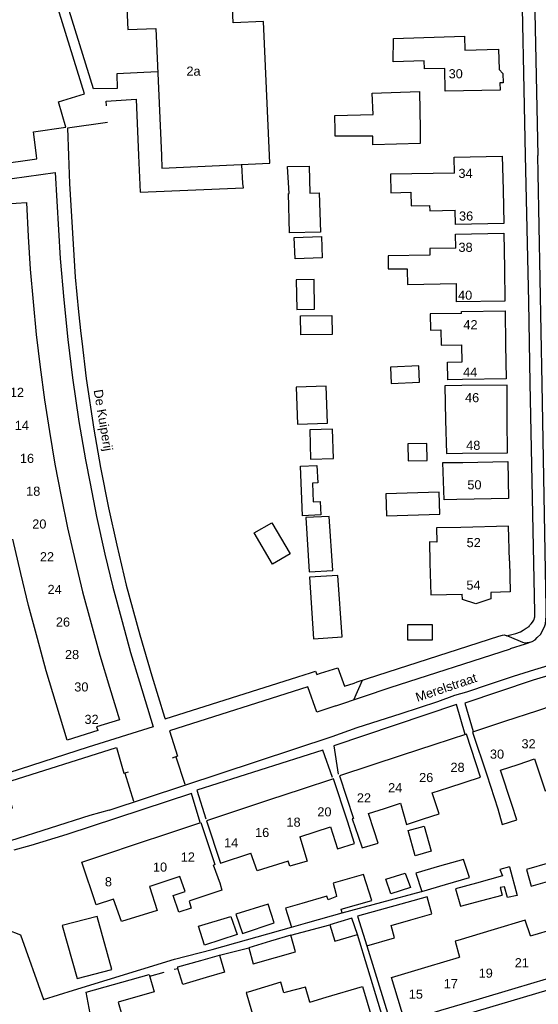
# Model space of a CAD drawing. Extents: x 158343 to 162498, y 431347 to 434500.
# Tile 46 of 61: x 158851 to 158936, y 433860 to 434022. Entities that reach past the tile are written whole.
import ezdxf

# ---------------------------------------------------------------- set-up
doc = ezdxf.new("R2010")
doc.units = 0
doc.header["$LTSCALE"] = 10
doc.header["$MEASUREMENT"] = 0
for name, color, linetype in [('44_plafonds', 8, 'CONTINUOUS'), ('47_binneninrichting', 8, 'CONTINUOUS'), ('HUISNUM', 7, 'CONTINUOUS'), ('STRNM', 7, 'CONTINUOUS')]:
    doc.layers.add(name, color=color, linetype=linetype)
doc.styles.add('Style-STANDARD', font='arial.ttf')

msp = doc.modelspace()

# ---------------------------------------------------------------- linework, layer by layer
at = {"layer": '44_plafonds', "flags": 128}
for points in [[(158892.16, 434000), (158891.18, 434022.06), (158886.2, 434021.84), (158885.69, 434033.48), (158885.27, 434033.46), (158884.85, 434042.73), (158867.89, 434041.98), (158868.84, 434020.71), (158873.45, 434020.91), (158874.38, 434000)], [(158930.62, 434011.96), (158930.1, 434011.95), (158930.13, 434010.72), (158921.1, 434010.56), (158921.03, 434014.3), (158917.71, 434014.24), (158917.65, 434015.59), (158912.51, 434015.42), (158912.56, 434019.23), (158924.27, 434019.61), (158924.3, 434017.33), (158929.89, 434017.51), (158929.99, 434014.15), (158930.59, 434013.5), (158930.62, 434011.96)], [(158902.99, 434004.06), (158902.95, 434006.57), (158909.22, 434006.72), (158909.09, 434010.24), (158916.86, 434010.54), (158916.95, 434004.34)], [(158916.95, 434004.34), (158916.98, 434001.96), (158909.2, 434001.76), (158909.17, 434003.2), (158903, 434003.16), (158902.99, 434004.06)], [(158874.38, 434000), (158874.47, 433997.93), (158892.22, 433998.72)], [(158892.22, 433998.72), (158892.16, 434000)], [(158922.63, 433997.1), (158922.57, 433999.71), (158930.49, 433999.88), (158930.61, 433994.32)], [(158895.39, 433993.72), (158895.15, 433998.17), (158898.68, 433998.21), (158898.84, 433993.8)], [(158922.63, 433997.1), (158912.08, 433996.94), (158912.16, 433993.86), (158915.46, 433993.93)], [(158898.84, 433993.8), (158900.36, 433993.84), (158900.57, 433987.36), (158895.44, 433987.27), (158895.29, 433993.72), (158895.39, 433993.72)], [(158915.46, 433993.93), (158915.51, 433991.69), (158918.53, 433991.74), (158918.58, 433990.91), (158922.76, 433990.97)], [(158930.61, 433994.32), (158930.73, 433988.81), (158922.81, 433988.65), (158922.76, 433990.97)], [(158848.75, 433992.02), (158852.16, 433992.24), (158852.47, 433986.65)], [(158922.84, 433984.76), (158922.81, 433987.07), (158930.75, 433987.2), (158930.84, 433981.39)], [(158852.47, 433986.65), (158852.77, 433981.28)], [(158896.38, 433982.96), (158896.26, 433986.48), (158900.75, 433986.64), (158900.87, 433983.12), (158896.38, 433982.96)], [(158922.84, 433984.76), (158918.55, 433984.68), (158918.57, 433983.58), (158911.68, 433983.49), (158911.71, 433981.33), (158914.84, 433981.34), (158914.84, 433981.18)], [(158852.77, 433981.28), (158853.26, 433975.91)], [(158914.84, 433981.18), (158914.91, 433978.75), (158922.93, 433978.92)], [(158930.84, 433981.39), (158930.92, 433976.01), (158922.98, 433975.88), (158922.93, 433978.92)], [(158899.52, 433979.57), (158896.59, 433979.52), (158896.66, 433974.64), (158899.6, 433974.68), (158899.52, 433979.57)], [(158853.26, 433975.91), (158853.76, 433970.54)], [(158923.78, 433974.01), (158918.61, 433973.91), (158918.68, 433971.25), (158920.4, 433971.28), (158920.45, 433968.79), (158923.86, 433968.84)], [(158923.78, 433974.01), (158923.78, 433974.32), (158930.94, 433974.42), (158931.03, 433968.85)], [(158897.34, 433970.47), (158897.3, 433973.62), (158902.46, 433973.68), (158902.5, 433970.53), (158897.34, 433970.47)], [(158853.76, 433970.54), (158854.45, 433965.15)], [(158923.86, 433968.74), (158923.86, 433968.84)], [(158923.9, 433966.05), (158923.86, 433968.74)], [(158931.03, 433968.85), (158931.11, 433963.22), (158923.94, 433963.11)], [(158923.94, 433963.11), (158921.55, 433963.09), (158921.46, 433965.96), (158923.9, 433966.05)], [(158854.45, 433965.15), (158855.13, 433959.79)], [(158912.08, 433965.13), (158912.2, 433962.45), (158916.88, 433962.67), (158916.75, 433965.35), (158912.08, 433965.13)], [(158896.59, 433961.83), (158896.81, 433955.76), (158901.73, 433955.93), (158901.51, 433962), (158896.59, 433961.83)], [(158923.86, 433962.14), (158921.01, 433962.07), (158921.16, 433956.44)], [(158931.32, 433956.52), (158931.27, 433962.19), (158923.86, 433962.14)], [(158855.13, 433959.79), (158855.98, 433954.55)], [(158921.16, 433956.44), (158921.31, 433950.96), (158923.94, 433951.01)], [(158923.94, 433951.01), (158931.35, 433951.07), (158931.32, 433956.52)], [(158855.98, 433954.55), (158856.86, 433949.17)], [(158902.56, 433954.93), (158898.82, 433954.83), (158898.95, 433950.03), (158902.7, 433950.13), (158902.56, 433954.93)], [(158914.92, 433952.52), (158914.99, 433949.71), (158918.12, 433949.78), (158918.06, 433952.59), (158914.92, 433952.52)], [(158923.02, 433943.35), (158920.95, 433943.31), (158920.7, 433949.44), (158923.99, 433949.46)], [(158923.99, 433949.46), (158931.39, 433949.6), (158931.51, 433943.52), (158923.02, 433943.35)], [(158856.86, 433949.17), (158857.9, 433943.85)], [(158897.63, 433940.68), (158897.26, 433948.83), (158899.99, 433948.96), (158900.12, 433946.09), (158899.23, 433946.05), (158899.37, 433942.98), (158900.52, 433943.04), (158900.62, 433940.82), (158897.63, 433940.68)], [(158911.34, 433944.28), (158911.45, 433940.69), (158920.21, 433940.96), (158920.1, 433944.56), (158911.34, 433944.28)], [(158857.9, 433943.85), (158858.91, 433938.69)], [(158902.62, 433931.67), (158902.02, 433940.58), (158898.18, 433940.4), (158898.69, 433931.46), (158902.62, 433931.67)], [(158858.91, 433938.69), (158860.18, 433933.27)], [(158895.58, 433934.41), (158892.67, 433932.71), (158889.66, 433937.85), (158892.58, 433939.55), (158895.58, 433934.41)], [(158923.65, 433938.78), (158919.68, 433938.71), (158919.71, 433936.35), (158918.5, 433936.37), (158918.58, 433932.94)], [(158931.67, 433933.28), (158931.54, 433938.97), (158923.65, 433938.78)], [(158851.26, 433931.18), (158849.94, 433936.84)], [(158860.18, 433933.27), (158861.38, 433928.16)], [(158931.67, 433933.28), (158931.79, 433928.14), (158928.59, 433928.07), (158928.61, 433927.02), (158926.15, 433926.2), (158923.92, 433926.91), (158923.9, 433927.78)], [(158918.58, 433932.94), (158918.71, 433927.69), (158923.9, 433927.78)], [(158852.48, 433925.92), (158851.26, 433931.18)], [(158903.41, 433930.88), (158898.75, 433930.56), (158899.44, 433920.43), (158904.11, 433920.74), (158903.41, 433930.88)], [(158861.38, 433928.16), (158862.8, 433922.96)], [(158853.96, 433920.49), (158852.48, 433925.92)], [(158862.8, 433922.96), (158864.23, 433917.72)], [(158914.89, 433922.72), (158914.87, 433920.24), (158919, 433920.24), (158919.02, 433922.72), (158914.89, 433922.72)], [(158855.4, 433915.17), (158853.96, 433920.49)], [(158864.23, 433917.72), (158865.82, 433912.48)], [(158857.05, 433909.72), (158855.4, 433915.17)], [(158865.82, 433912.48), (158867.46, 433907.09), (158863.7, 433905.93), (158863.91, 433905.33), (158858.85, 433903.77), (158857.05, 433909.72)], [(158941.27, 433910.27), (158936.27, 433908.6)], [(158936.27, 433908.6), (158930.83, 433906.8)], [(158930.83, 433906.8), (158925.61, 433905.06), (158927.94, 433898.04)], [(158921.71, 433895.97), (158926.89, 433897.66), (158924.59, 433904.72), (158919.25, 433902.97)], [(158919.25, 433902.97), (158914.01, 433901.26)], [(158914.01, 433901.26), (158908.86, 433899.58)], [(158908.86, 433899.58), (158903.67, 433897.89), (158905.98, 433890.84)], [(158930.19, 433898.79), (158933.09, 433899.76)], [(158933.09, 433899.76), (158935.8, 433900.65)], [(158935.8, 433900.65), (158937.53, 433895.4), (158940.43, 433896.36)], [(158927.94, 433898.04), (158929.78, 433892.42)], [(158932.06, 433893.17), (158930.19, 433898.79)], [(158905.04, 433890.42), (158904.97, 433890.59), (158902.72, 433897.4), (158897.39, 433895.64)], [(158918.97, 433895.08), (158921.71, 433895.97)], [(158897.39, 433895.64), (158892.16, 433893.91)], [(158917.53, 433890.79), (158920.08, 433891.62), (158918.97, 433895.08)], [(158892.16, 433893.91), (158886.92, 433892.17)], [(158911.1, 433892.51), (158913.71, 433893.36)], [(158913.71, 433893.36), (158914.75, 433889.89), (158917.53, 433890.79)], [(158929.78, 433892.42), (158930.46, 433889.85), (158932.89, 433890.65), (158932.06, 433893.17)], [(158886.92, 433892.17), (158881.8, 433890.48), (158884.11, 433883.49), (158889.1, 433885.15)], [(158908.48, 433891.65), (158911.1, 433892.51)], [(158909.43, 433888.83), (158908.48, 433891.65)], [(158875.59, 433888.43), (158880.88, 433890.2), (158883.2, 433883.26), (158882.96, 433883.18)], [(158899.71, 433888.66), (158902.23, 433889.49)], [(158902.23, 433889.49), (158903.37, 433885.86), (158906.16, 433886.76), (158905.04, 433890.42)], [(158905.98, 433890.84), (158905.77, 433890.81), (158906.76, 433887.96)], [(158916.17, 433884.72), (158915.02, 433888.85), (158917.61, 433889.58), (158918.77, 433885.45), (158916.17, 433884.72)], [(158870.28, 433886.66), (158875.59, 433888.43)], [(158897.18, 433887.82), (158898.36, 433883.81), (158895.52, 433882.99), (158895.22, 433883.83)], [(158897.18, 433887.82), (158899.71, 433888.66)], [(158906.76, 433887.96), (158907.44, 433886), (158910.08, 433886.77), (158909.43, 433888.83)], [(158865.06, 433884.91), (158870.28, 433886.66)], [(158872.41, 433879.65), (158873.67, 433875.69), (158867.79, 433873.9), (158866.52, 433877.6), (158863.62, 433876.62), (158861.29, 433883.65), (158865.06, 433884.91)], [(158895.22, 433883.83), (158890.14, 433882.22), (158889.1, 433885.15)], [(158884.08, 433880.03), (158884.11, 433880.04), (158882.96, 433883.18)], [(158920.16, 433882.99), (158916.24, 433881.87), (158917.23, 433878.84), (158921.17, 433879.98)], [(158921.17, 433879.98), (158925.09, 433881.12), (158924.13, 433884.12), (158920.16, 433882.99)], [(158938.26, 433883.55), (158934.45, 433882.44), (158935.23, 433879.71), (158939.08, 433880.8)], [(158903.95, 433875.93), (158909.02, 433877.37), (158907.62, 433881.64), (158902.63, 433880.18), (158903.08, 433878.54)], [(158911.35, 433880.85), (158914.53, 433881.84), (158915.37, 433879.47), (158912.13, 433878.45), (158911.35, 433880.85)], [(158931.66, 433882.88), (158930.1, 433882.44), (158930.52, 433881.42), (158926.27, 433880.23)], [(158931.66, 433882.88), (158932.95, 433878.19), (158931.36, 433877.84), (158930.85, 433879.63), (158930.13, 433879.47), (158930.46, 433878.24)], [(158877.4, 433881.32), (158872.49, 433879.68)], [(158879.23, 433877.35), (158878.94, 433877.26), (158879.3, 433876.07), (158877.24, 433875.43), (158876.3, 433878.18), (158878.3, 433878.86), (158877.4, 433881.32)], [(158884.08, 433880.03), (158884.35, 433879.06), (158879.23, 433877.35)], [(158926.27, 433880.23), (158922.78, 433879.26), (158923.62, 433876.41), (158927.11, 433877.34)], [(158872.49, 433879.68), (158872.41, 433879.65)], [(158903.08, 433878.54), (158903.23, 433878.03)], [(158927.11, 433877.34), (158930.46, 433878.24)], [(158892.96, 433873.65), (158891.94, 433876.74), (158886.66, 433875.09), (158887.74, 433871.91), (158892.96, 433873.65)], [(158897.51, 433876.88), (158894.79, 433876.11), (158895.78, 433872.96), (158898.5, 433873.73)], [(158903.23, 433878.03), (158901.84, 433877.49), (158901.63, 433878.06), (158897.51, 433876.88)], [(158914.76, 433877.01), (158906.67, 433874.76), (158908.17, 433869.9), (158912.76, 433871.19), (158912.19, 433873.23), (158915.45, 433874.16)], [(158915.45, 433874.16), (158918.91, 433875.15), (158918.13, 433877.94), (158914.76, 433877.01)], [(158898.5, 433873.73), (158904.15, 433875.33), (158903.95, 433875.92)], [(158866.2, 433866), (158863.8, 433874.73), (158858.04, 433873.23), (158860.5, 433864.5), (158866.2, 433866)], [(158886.84, 433871.73), (158881.5, 433869.99), (158880.51, 433873.11), (158885.79, 433874.73), (158886.84, 433871.73)], [(158906.64, 433871.73), (158905.71, 433874.43), (158902.11, 433873.35), (158902.95, 433870.65), (158906.64, 433871.73)], [(158935.15, 433871.53), (158934.24, 433874.14), (158929.13, 433872.58)], [(158893.17, 433867.96), (158896.44, 433868.88), (158895.69, 433871.67), (158892.34, 433870.65)], [(158929.13, 433872.58), (158923.15, 433870.77)], [(158935.15, 433871.53), (158935.54, 433871.65)], [(158935.54, 433871.65), (158938.85, 433872.65)], [(158892.34, 433870.65), (158888.79, 433869.57), (158889.48, 433866.93), (158893.17, 433867.96)], [(158923.15, 433870.77), (158922.76, 433870.65), (158923.47, 433868.04)], [(158881.73, 433864.66), (158877.93, 433863.54), (158877.06, 433866.15), (158877.06, 433866.45), (158880.88, 433867.5)], [(158880.88, 433867.5), (158883.96, 433868.34), (158884.77, 433865.55), (158881.73, 433864.66)], [(158918.29, 433866.48), (158923.47, 433868.04)], [(158868.12, 433857.52), (158863.14, 433856.13), (158861.97, 433862.28), (158872.38, 433865.16), (158873.19, 433862.31), (158867.25, 433860.63), (158867.85, 433858.53)], [(158920.34, 433859.22), (158914.45, 433857.45), (158912.28, 433864.68), (158918.29, 433866.48)], [(158894.93, 433862.26), (158894.54, 433862.16), (158894.05, 433863.89), (158888.66, 433862.29)], [(158937.71, 433864.42), (158932.56, 433862.88)], [(158888.66, 433862.29), (158888.34, 433862.19), (158889.6, 433857.9)], [(158898.79, 433860.63), (158898.12, 433863.1), (158894.93, 433862.26)], [(158901.51, 433861.43), (158907.48, 433863.2), (158909.6, 433856.03), (158903.64, 433854.26)], [(158932.56, 433862.88), (158926.13, 433860.95)], [(158898.79, 433860.63), (158901.51, 433861.43)], [(158926.13, 433860.95), (158920.34, 433859.22)]]:
    msp.add_lwpolyline(points, dxfattribs=at)
at = {"layer": '47_binneninrichting', "flags": 128}
for points in [[(158873.75, 434013.79), (158867.02, 434013.46), (158867.08, 434011), (158863.18, 434010.94), (158854.42, 434039.29), (158862.07, 434044.24), (158874.46, 434052.04), (158874.58, 434049.52), (158874.98, 434042.3)], [(158934.34, 434000), (158934.11, 434010.88), (158933.57, 434037.67)], [(158853.82, 434000), (158853.32, 434003.89), (158858.66, 434004.63), (158857.44, 434008.8), (158861.7, 434010.13), (158854.46, 434033.58)], [(158935.79, 434026.21), (158936.36, 434000)], [(158865.34, 434008.15), (158865.28, 434008.96), (158870.23, 434009.29), (158870.63, 434000)], [(158865.5, 434005.45), (158858.93, 434004.47), (158859.09, 434000)], [(158826.43, 434000), (158827.49, 433993.09), (158842.71, 433995.22), (158856.91, 433997.21), (158857.74, 433983.02), (158858.31, 433976.26), (158858.96, 433969.69), (158859.73, 433963.42), (158860.81, 433956.21), (158861.9, 433949.9), (158862.65, 433945.99), (158863.7, 433940.59), (158865.09, 433934.36), (158866.41, 433928.96), (158867.93, 433923.26), (158869.3, 433918.16), (158870.78, 433913.37), (158873.05, 433905.95), (158862.33, 433902.57), (158847.35, 433897.76), (158846.71, 433897.61), (158848.12, 433892.09), (158842.37, 433890.25), (158837.56, 433888.74)], [(158833.58, 434000), (158834.06, 433996.65), (158853.89, 433999.47), (158853.82, 434000)], [(158859.09, 434000), (158859.27, 433995.38), (158860.18, 433979.99), (158860.75, 433974.28)], [(158870.63, 434000), (158870.89, 433993.93), (158887.9, 433994.65), (158887.78, 433995.4), (158887.6, 433998.46)], [(158934.89, 433919.8), (158934.26, 433919.74), (158933.89, 433919.8), (158931.67, 433920.76), (158931.23, 433920.91), (158931.62, 433921.03), (158932.73, 433921.33), (158933.47, 433921.59), (158933.92, 433921.84), (158934.44, 433922.17), (158934.91, 433922.47), (158934.98, 433922.61), (158935.22, 433922.89), (158935.45, 433923.16), (158935.7, 433923.52), (158935.85, 433924.03), (158935.85, 433924.84), (158935.1, 433962.49), (158934.86, 433975.93), (158934.34, 434000)], [(158931.83, 433918.81), (158934.32, 433919.59), (158935.42, 433919.98), (158935.88, 433920.28), (158936.26, 433920.64), (158936.83, 433921.21), (158937.11, 433921.78), (158937.44, 433922.41), (158937.58, 433922.89), (158937.67, 433923.58), (158937.7, 433924.24), (158937.7, 433925.56), (158937.08, 433962.37), (158936.42, 433997.02), (158936.36, 434000)], [(158860.75, 433974.28), (158861.11, 433970.67), (158861.26, 433969.44)], [(158861.26, 433969.44), (158861.98, 433963.28), (158863.26, 433954.95), (158864.37, 433948.64), (158865.66, 433942.02), (158867.05, 433935.82), (158868.59, 433929.28), (158870.84, 433921.07), (158872.82, 433914.32), (158874.91, 433907.54)], [(158906.13, 433913.13), (158906.61, 433913.34), (158929.95, 433920.84), (158930.55, 433921.05), (158930.88, 433921.11), (158931.24, 433920.9)], [(158902.47, 433904.37), (158906.58, 433905.81), (158913.87, 433908.12), (158919.9, 433910.13), (158922.69, 433911.18), (158924.67, 433911.69), (158928.36, 433912.95), (158932.32, 433914.3), (158935.86, 433915.38), (158938.59, 433916.19), (158940.99, 433917.03), (158942.73, 433917.48), (158944.74, 433918.05), (158948.13, 433918.86), (158950.19, 433919.21)], [(158903.11, 433909.38), (158912.04, 433912.41), (158931.84, 433918.8)], [(158900.56, 433914.77), (158903.43, 433915.66), (158904.52, 433912.61)], [(158947.85, 433911.3), (158946.39, 433916.85), (158943.84, 433916.07), (158935.56, 433913.64), (158924.34, 433909.83), (158925.72, 433905.18)], [(158874.91, 433907.54), (158874.98, 433907.25), (158896.84, 433914.18)], [(158896.84, 433914.18), (158898.92, 433914.84)], [(158898.92, 433914.84), (158899.76, 433915.1), (158899.97, 433914.57), (158900.56, 433914.77)], [(158903.11, 433909.38), (158899.94, 433908.38), (158898.48, 433912.55), (158875.69, 433905.31), (158877.01, 433901.1), (158876.14, 433900.81)], [(158904.52, 433912.61), (158906.13, 433913.13)], [(158906.06, 433910.38), (158907.49, 433913.62)], [(158924.4, 433904.67), (158922.93, 433909.62), (158902.74, 433902.81), (158903.46, 433898.13)], [(158865.81, 433892.25), (158902.47, 433904.37)], [(158835.71, 433887.99), (158849.85, 433892.54), (158848.61, 433896.74), (158866.97, 433902.53), (158868.22, 433898.32), (158868.99, 433898.55)], [(158876.78, 433900.99), (158878.26, 433896.52)], [(158902.56, 433897.59), (158900.97, 433902.09), (158880.21, 433895.49), (158881.69, 433890.81)], [(158868.36, 433898.33), (158869.77, 433893.71)], [(158880.78, 433890.21), (158879.31, 433894.98), (158858.82, 433888.23), (158852.91, 433886.43), (158850.09, 433885.62)], [(158865.81, 433892.25), (158862.6, 433891.32), (158849.52, 433887.18)], [(158904.15, 433875.33), (158917.2, 433878.81)], [(158895.69, 433871.67), (158902.11, 433873.35)], [(158848.95, 433872.6), (158851.17, 433871.7), (158854.98, 433861.05), (158859.93, 433862.58), (158876.55, 433867.71), (158882.73, 433869.3), (158895.78, 433872.96)], [(158863.13, 433840.21), (158869.36, 433842.05), (158888.85, 433848.03), (158911.77, 433854.96), (158906.64, 433871.73)], [(158908.17, 433869.9), (158912.76, 433855.11), (158957.22, 433868.34), (158956.24, 433871.79)], [(158883.96, 433868.34), (158888.76, 433869.57)], [(158872.47, 433864.89), (158874.81, 433865.58)], [(158876.46, 433866.06), (158877.06, 433866.15)]]:
    msp.add_lwpolyline(points, dxfattribs=at)

# ---------------------------------------------------------------- texts
at = {"layer": 'HUISNUM', "style": 'Style-STANDARD'}
for s, p in [('2a', (158878.5, 434013.13)), ('30', (158921.66, 434012.7)), ('34', (158923.27, 433996.3)), ('36', (158923.37, 433989.28)), ('38', (158923.28, 433984.13)), ('40', (158923.21, 433976.25)), ('42', (158924.09, 433971.39)), ('44', (158924.04, 433963.58)), ('46', (158924.36, 433959.38)), ('48', (158924.55, 433951.54)), ('16', (158851.09, 433949.39)), ('50', (158924.74, 433945.04)), ('18', (158852.12, 433943.98)), ('20', (158853.12, 433938.58)), ('52', (158924.62, 433935.52)), ('22', (158854.38, 433933.19)), ('54', (158924.58, 433928.53)), ('24', (158855.64, 433927.81)), ('26', (158857.01, 433922.45)), ('28', (158858.51, 433917.09)), ('32', (158861.72, 433906.42)), ('32', (158933.65, 433902.4)), ('28', (158921.96, 433898.53)), ('22', (158906.56, 433893.5)), ('20', (158900.05, 433891.2)), ('18', (158894.97, 433889.5)), ('21', (158932.54, 433866.36)), ('19', (158926.6, 433864.64)), ('17', (158920.85, 433862.92)), ('15', (158915.1, 433861.19))]:
    msp.add_text(s, height=1.5, dxfattribs=at).set_placement(p)
for s, p in [('12', (158849.44, 433960.26)), ('14', (158850.24, 433954.82)), ('30', (158860.04, 433911.76)), ('30', (158928.46, 433900.7)), ('26', (158916.8, 433896.85)), ('24', (158911.7, 433895.17)), ('16', (158889.8, 433887.8)), ('14', (158884.7, 433886.11)), ('12', (158877.57, 433883.76)), ('10', (158872.99, 433882.1)), ('8', (158865.08, 433879.69))]:
    msp.add_text(s, height=1.5, rotation=0.0573, dxfattribs=at).set_placement(p)
at = {"layer": 'STRNM', "style": 'Style-STANDARD'}
for s, rotation, p in [('De Kuiperij', 279.5565, (158863.22, 433961.35)), ('Merelstraat', 18.6706, (158916.52, 433910.04))]:
    msp.add_text(s, height=1.5, rotation=rotation, dxfattribs=at).set_placement(p)

doc.saveas('drawing.dxf')
